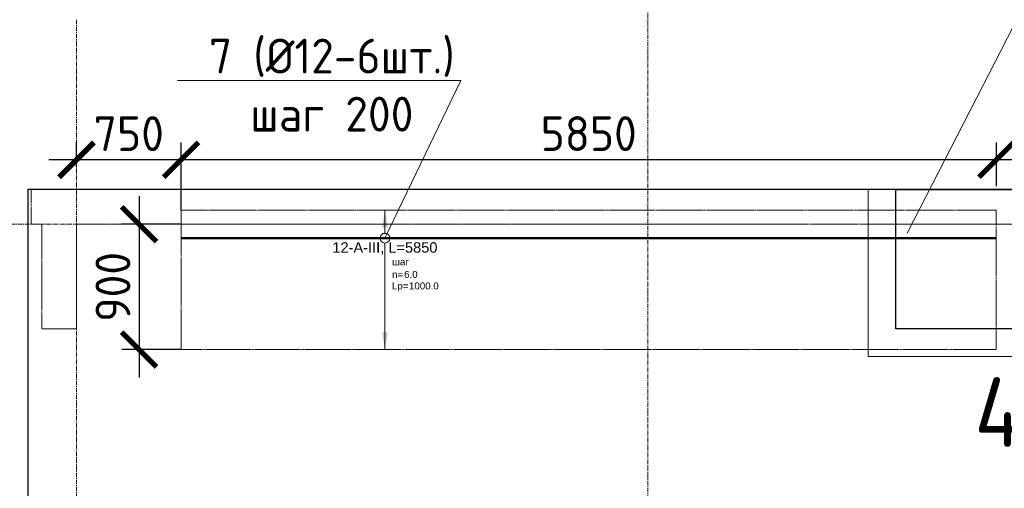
# Model space of a CAD drawing. Header units: millimetres. Extents: x 448962 to 1592680, y -326645 to -197113.
# Tile 207 of 256: x 709122 to 716188, y -252067 to -248703. Entities that reach past the tile are written whole.
import ezdxf
from ezdxf import colors
from ezdxf.entities.mleader import LeaderData, LeaderLine
from ezdxf.enums import TextEntityAlignment as Align
from ezdxf.math import Vec2, Vec3

# ---------------------------------------------------------------- set-up
doc = ezdxf.new("R2010")
doc.units = ezdxf.units.MM
doc.set_wipeout_variables(frame=1)
for name, pattern in [('01 Штриховая _4 мм_', [6, 3.5, -2.5]), ('______5', [1100, 800, -100, 100, -100]), ('GOST2.303 4', [7, 5, -2, 0]), ('HIDDEN2', [4.7625, 3.175, -1.5875]), ('осевая', [50.8, 31.75, -6.35, 6.35, -6.35])]:
    doc.linetypes.add(name, pattern=pattern)
for name, color, linetype, lineweight in [('АрмСтер', 2, 'Continuous', 50), ('контур распр. стерхней', 2, 'GOST2.303 4', 20), ('Оси', 40, '______5', 18), ('Перекрытие ж_бетон', 1, 'Continuous', 30), ('подоснова', 151, 'Continuous', 5), ('РАЗМЕРЫ', 1, 'Continuous', 9), ('СТЕНЫ', 3, 'Continuous', 30), ('Узлы', 7, 'Continuous', 0)]:
    doc.layers.add(name, color=color, linetype=linetype, lineweight=lineweight)
doc.layers.add('АрмСтер_атрибуты', color=2, linetype='Continuous', lineweight=0, plot=False)
doc.styles.add('GOST-2.304_Type-B', font='GOST_Common.ttf')
doc.styles.get("Standard").update_dxf_attribs({"font": 'arial.ttf'})
doc.styles.add('Аннотативный', font='arial.ttf')
doc.styles.add('ГОСТ', font='GOST_Common.ttf')
doc.dimstyles.new('СПДС', dxfattribs={"dimscale": 100, "dimtxt": 2.5, "dimasz": 2.5, "dimexe": 1.25, "dimexo": 0, "dimtad": 1, "dimdec": 0, "dimtxsty": 'GOST-2.304_Type-B', "dimblk": 'ARCHTICK', "dimcen": 2.5, "dimdle": 2, "dimadec": 0, "dimazin": 2, "dimtfac": 0.75, "dimtdec": 0, "dimtmove": 1, "dimatfit": 3, "dimfxl": 1, "dimtolj": 1, "dimarcsym": 1})

# ---------------------------------------------------------------- blocks, each defined once
blk = doc.blocks.new('оси плит')
at = {"layer": 'Оси', "color": 16, "linetype": 'осевая', "lineweight": 0, "transparency": 33554687}
for p, q in [((527342.3, -202894.1), (527342.3, -231285.8)), ((523242.3, -203649.6), (523242.3, -230530.3)), ((519570.9, -205117.4), (573160.2, -205117.4))]:
    blk.add_line(p, q, dxfattribs=at)
blk = doc.blocks.new('стены  тп')
at = {"layer": 'СТЕНЫ', "color": 251, "linetype": '01 Штриховая _4 мм_', "lineweight": 0, "true_color": 0x636466}
for p, q in [((589762.3, -316375.7, 3100), (542387.3, -316375.7, 3100)), ((542387.3, -316625.7, 3100), (542387.3, -316375.7, 3100)), ((542387.3, -316625.7, 3100), (542462.3, -316625.7, 3100)), ((542462.3, -316625.7, 3100), (542462.3, -317375.7, 3100)), ((542712.3, -317375.7, 3100), (542712.3, -316625.7, 3100)), ((542712.3, -316625.7, 3100), (569512.1, -316625.7, 3100)), ((542462.3, -317375.7, 3100), (542712.3, -317375.7, 3100))]:
    blk.add_line(p, q, dxfattribs=at)
blk = doc.blocks.new('*U488')
at = {"layer": 'РАЗМЕРЫ'}
for p, q in [((112.5, 200), (-112.5, 200)), ((112.5, -800), (-112.5, -800))]:
    blk.add_line(p, q, dxfattribs=at)
at = {"layer": 'РАЗМЕРЫ', "ltscale": 15}
blk.add_line((0, -800), (0, 200), dxfattribs=at)
at = {"layer": 'РАЗМЕРЫ'}
for points in [[(0, 200), (20.9, 74.8), (-20.9, 74.8)], [(0, -800), (20.9, -674.8), (-20.9, -674.8)]]:
    blk.add_solid(points, dxfattribs=at)
at = {"layer": 'АрмСтер_атрибуты', "color": 215, "ltscale": 15, "style": 'Аннотативный'}
for s, p in [('шаг', (51.4, -194.2)), ('n=', (51.4, -285.1)), ('Lр=', (50.2, -367.8))]:
    blk.add_text(s, height=50, dxfattribs=at).set_placement(p)
at = {"layer": 'АрмСтер_атрибуты', "style": 'Аннотативный', "flags": 8}
blk.add_attdef('ПОЗ', (110, 29.6), '', height=75, dxfattribs=at)
at = {"layer": 'АрмСтер_атрибуты', "color": 215, "style": 'Аннотативный'}
for tag, p, flags in [('ШАГ', (190.9, -194.2), 10), ('КОЛ', (138, -285.1), 8), ('ШИРИНА', (172.9, -367.8), 8)]:
    blk.add_attdef(tag, p, '', height=50, dxfattribs=dict(at, flags=flags))
at = {"layer": 'АрмСтер_атрибуты', "flags": 9}
for tag, p in [('МАССА', (-1033.5, -1010.5)), ('ОБОЗНАЧЕНИЕ', (-1033.5, -1124.4))]:
    blk.add_attdef(tag, p, '', height=75, dxfattribs=at)
at = {"linetype": 'Continuous', "lineweight": 0}
blk.add_wipeout([(35, 0), (28.3, 20.6), (10.8, 33.3), (-10.8, 33.3), (-28.3, 20.6), (-35, 0), (-28.3, -20.6), (-10.8, -33.3), (10.8, -33.3), (28.3, -20.6)], dxfattribs=at)
at = {"color": 0, "linetype": 'ByBlock', "lineweight": -2, "ltscale": 100}
blk.add_line((-1462.5, 0), (4387.5, 0), dxfattribs=at)
at = {"layer": 'РАЗМЕРЫ'}
blk.add_circle((0, 0), 35, dxfattribs=at)
at = {"layer": 'АрмСтер_атрибуты', "style": 'Аннотативный', "flags": 8}
blk.add_attdef('НАИМЕНОВАНИЕ', text='', height=75, dxfattribs=at).set_placement((0, -29.3), align=Align.TOP_CENTER)
blk = doc.blocks.new('_ArchTick')
at = {"color": 0, "linetype": 'ByBlock', "const_width": 0.15}
blk.add_lwpolyline([(-0.5, -0.5), (0.5, 0.5)], dxfattribs=at)
blk = doc.blocks.new('*D486')
at = {"layer": 'DEFPOINTS', "color": 0, "transparency": 16777216}
for p in [(710280.5, -249708.8), (716130.7, -249898.6), (710280.5, -250071.3)]:
    blk.add_point(p, dxfattribs=at)
at = {"layer": 'РАЗМЕРЫ', "color": 0, "lineweight": -2, "transparency": 16777216}
for p, q in [((710280.5, -250071.3), (710280.5, -249583.8)), ((716130.7, -249898.6), (716130.7, -249583.8)), ((716330.7, -249708.8), (710080.5, -249708.8))]:
    blk.add_line(p, q, dxfattribs=at)
at = {"layer": 'РАЗМЕРЫ', "color": 0, "lineweight": -2, "transparency": 16777216, "xscale": 250, "yscale": 250, "zscale": 250, "rotation": 180}
blk.add_blockref('_ArchTick', (710280.5, -249708.8), dxfattribs=at)
at = {"layer": 'РАЗМЕРЫ', "color": 0, "lineweight": -2, "transparency": 16777216, "xscale": 250, "yscale": 250, "zscale": 250}
blk.add_blockref('_ArchTick', (716130.7, -249708.8), dxfattribs=at)
at = {"layer": 'РАЗМЕРЫ', "color": 0, "lineweight": 0, "transparency": 16777216, "insert": (713205.6, -249521.3), "char_height": 250, "attachment_point": 5, "style": 'GOST-2.304_Type-B'}
blk.add_mtext('\\A1;5850', dxfattribs=at)
blk = doc.blocks.new('*D487')
at = {"layer": 'DEFPOINTS', "color": 0, "transparency": 16777216}
for p in [(710280.5, -250171.1), (709979.2, -251071.3), (710280.5, -251071.3)]:
    blk.add_point(p, dxfattribs=at)
at = {"layer": 'РАЗМЕРЫ', "color": 0, "lineweight": -2, "transparency": 16777216}
for p, q in [((709979.2, -249971.1), (709979.2, -251271.3)), ((710280.5, -250171.1), (709854.2, -250171.1)), ((710280.5, -251071.3), (709854.2, -251071.3))]:
    blk.add_line(p, q, dxfattribs=at)
at = {"layer": 'РАЗМЕРЫ', "color": 0, "lineweight": -2, "transparency": 16777216, "xscale": 250, "yscale": 250, "zscale": 250}
for p, rotation in [((709979.2, -250171.1), 90), ((709979.2, -251071.3), 270)]:
    blk.add_blockref('_ArchTick', p, dxfattribs=dict(at, rotation=rotation))
at = {"layer": 'РАЗМЕРЫ', "color": 0, "lineweight": 0, "transparency": 16777216, "insert": (709791.7, -250621.2), "char_height": 250, "attachment_point": 5, "rotation": 90, "style": 'GOST-2.304_Type-B'}
blk.add_mtext('\\A1;900', dxfattribs=at)
blk = doc.blocks.new('*D497')
at = {"layer": 'DEFPOINTS', "color": 0, "transparency": 16777216}
for p in [(709530.5, -249708.8), (709530.5, -249760.2), (710280.5, -250071.3)]:
    blk.add_point(p, dxfattribs=at)
at = {"layer": 'РАЗМЕРЫ', "color": 0, "lineweight": -2, "transparency": 16777216}
for p, q in [((709530.5, -249760.2), (709530.5, -249583.8)), ((710280.5, -250071.3), (710280.5, -249583.8)), ((710480.5, -249708.8), (709330.5, -249708.8))]:
    blk.add_line(p, q, dxfattribs=at)
at = {"layer": 'РАЗМЕРЫ', "color": 0, "lineweight": -2, "transparency": 16777216, "xscale": 250, "yscale": 250, "zscale": 250, "rotation": 180}
blk.add_blockref('_ArchTick', (709530.5, -249708.8), dxfattribs=at)
at = {"layer": 'РАЗМЕРЫ', "color": 0, "lineweight": -2, "transparency": 16777216, "xscale": 250, "yscale": 250, "zscale": 250}
blk.add_blockref('_ArchTick', (710280.5, -249708.8), dxfattribs=at)
at = {"layer": 'РАЗМЕРЫ', "color": 0, "lineweight": 0, "transparency": 16777216, "insert": (709905.5, -249521.3), "char_height": 250, "attachment_point": 5, "style": 'GOST-2.304_Type-B'}
blk.add_mtext('\\A1;750', dxfattribs=at)
blk = doc.blocks.new('_None')

msp = doc.modelspace()

# ---------------------------------------------------------------- linework, layer by layer
at = {"layer": 'контур распр. стерхней', "linetype": '01 Штриховая _4 мм_'}
msp.add_lwpolyline([(716130.5, -251071.3), (710280.5, -251071.3), (710280.5, -250071.3), (716130.5, -250071.3)], close=True, dxfattribs=at)
at = {"layer": 'Перекрытие ж_бетон', "color": 252, "linetype": 'HIDDEN2', "lineweight": 0, "true_color": 0x939598}
msp.add_lwpolyline([(718280.4, -249921.3), (718280.4, -251121.3), (715210.6, -251121.3), (715210.6, -249921.3)], dxfattribs=at)
at = {"layer": 'Перекрытие ж_бетон'}
msp.add_lwpolyline([(715410.6, -249921.3), (718080.4, -249921.3), (718080.4, -250921.3), (715410.6, -250921.3)], close=True, dxfattribs=at)

# ---------------------------------------------------------------- block references
at = {"layer": 'подоснова', "color": 4, "ltscale": 0.3}
msp.add_blockref('оси плит', (186288.2, -45053.9), dxfattribs=at)
at = {"layer": 'РАЗМЕРЫ'}
msp.add_blockref('стены  тп', (166818.1, 66454.4, -3100), dxfattribs=at)

# ---------------------------------------------------------------- texts
at = {"layer": 'Узлы', "color": 1, "linetype": 'Continuous', "lineweight": 0, "insert": (716150.3, -251520), "char_height": 500, "attachment_point": 5, "line_spacing_factor": 2, "style": 'GOST-2.304_Type-B'}
msp.add_mtext_dynamic_manual_height_columns('4', width=723.88, gutter_width=25, heights=[0], dxfattribs=at)

# ---------------------------------------------------------------- next in the draw order: block references
at = {"layer": 'АрмСтер', "ltscale": 15}
ref = msp.add_blockref('*U488', (711743, -250271.3), dxfattribs=at)
ref.add_attrib('НАИМЕНОВАНИЕ', '12-A-III, L=5850', dxfattribs={"layer": 'АрмСтер_атрибуты', "height": 75, "style": 'Аннотативный', "flags": 8}).set_placement((711743, -250300.6), align=Align.TOP_CENTER)
ref.add_attrib('КОЛ', '6.0', (711881, -250556.4), dxfattribs={"layer": 'АрмСтер_атрибуты', "color": 215, "height": 50, "style": 'Аннотативный', "flags": 8})
ref.add_attrib('ШИРИНА', '1000.0', (711915.9, -250639.1), dxfattribs={"layer": 'АрмСтер_атрибуты', "color": 215, "height": 50, "style": 'Аннотативный', "flags": 8})

# ---------------------------------------------------------------- next in the draw order: linework, layer by layer
at = {"layer": 'Перекрытие ж_бетон'}
msp.add_lwpolyline([(709180.4, -272221.3), (709180.4, -272221.3), (756580.4, -272221.3), (756580.4, -249921.3), (709180.4, -249921.3), (709180.4, -272221.3)], dxfattribs=at)

# ---------------------------------------------------------------- next in the draw order: texts
note = msp.add_mtext_dynamic_manual_height_columns('\\pi1250;{\\H1.5152x;Общие указания :\\P}Настоящий подраздел разработан в составе рабочей документации на строительство объекта {\\H2.4344x; }"Строительство жилого комплекса со встроенными помещениями общественного-делового и коммерческого {\\H1.3552x; }назначения по адресу: г. Чита, ул. 1-я Коллективная. Жилой дом со встроенными помещениями {\\H1.71569x; }общественно-делового и коммерческого назначения на первом этаже здания и встроенно-пристроенным {\\H1.59543x; }поликлиническим учреждением (поз. 2.2-2.3){\\H1.73486x; }\\P1.^I" Решения рабочей Документации разработаны на основании:{\\H1.67588x; }\\Pзадания на проектирование, выданного заказчиком;{\\H1.60804x; }\\P-^Iрешений стадии "Проектная Документация (проект №24-04-КР.2)"{\\H1.73065x; }\\Pразработанных ООО "Комплексная проектно-сопроводительная компания", утвержденных {\\H1.67728x; }заказчиком;{\\H1.60757x; }\\PВ соответствии с требованиями нормативных документов:{\\H1.63081x; }\\P-^IФЗ №184 "О техническом регулировании";{\\H1.62306x; }\\P-^IФЗ №123 "Технический регламент о требованиях пожарной безопасности";{\\H1.62565x; }\\P-^IСП 20.13330.2016 "Нагрузки и воздействия",{\\H1.62478x; }\\P-^IСП 63.13330.2018 "Бетонные и железобетонные конструкции. Основные положения".{\\H1.62507x; }\\P-^IСП 22.13330.2016 "Основания зданий и сооружений";{\\H1.62498x; }\\P-^IСП 45.13330.2017 "Земляные сооружения, основания и фундаменты".{\\H1.62501x; }\\P2.^IПри работах по устройству монолитных конструкций руководствоваться СП 70.13330.2012 {\\H1.625x; }"Несущие и ограждающие конструкции".{\\H1.625x; }\\P3.^IЗа относительную отметку 0,000 принята отметка чистого пола первого этажа, {\\H1.625x; }соответствующая абсолютной отметке 648,00 в Балтийской системе высот.{\\H1.625x; }\\P4.^IПеречень видов работ, Зля которых необходимо составлять акты освидетельствования {\\H1.625x; }скрытых работ: {\\H1.625x; }\\PБетонные и железобетонные конструкции монолитные:{\\H1.625x; }\\Pармирование; защитные слои,- анкеровка арматуры; установка закладных деталей.{\\H1.625x; }\\PМонтаж сборных железобетонных и бетонных конструкций:{\\H1.625x; }\\Pсварка и антикоррозионное покрыт при отсутствии актов освиветельствования превшествующих {\\H1.625x; }скрытых работ во всех случаях.{\\H1.625x; }\\P1. Железобетонные конструкции разработаны в соответствии СП 22.13330.2016 "Основания зданий и {\\H1.62576x; }сооружений", СП 63.13330.2018 "Бетонные и железобетонные конструкции. Общие положения".{\\H1.62541x; }\\P2. Несущие конструкции здания рассчитаны и запроектированы для данных геологических условий. {\\H1.62486x; }\\P3. Арматура класса А240 и А500С по ГОСТ Р 34028-2016, материал монолитных конструкций ниже {\\H1.62505x; }нуля - бетон тяжелый класса В25 по ГОСТ 26633-2015.{\\H1.62498x; }\\P4. Работы по бетонированию монолитных конструкций вести в соответствии со СП 70.13330.2012 {\\H1.62501x; }"Несущие и ограждающие конструкции".{\\H1.625x; }\\P5. Все строительно-монтажные работы необходимо выполнять в соответствии со СНиП 12-03-2001 {\\H1.625x; }"Безопасность труда в строительстве. Часть 1. Общие требования.", Безопасность труда в строительстве. {\\H1.625x; }Часть 2. Строительное производство". Строительство здания должно производиться в соответствии с {\\H1.625x; }проектом производства работ (ППР).{\\H1.725x; }\\PПри отсутствии ППР производство строительно-монтажных работ запрещается.{\\H1.67917x; }\\P6. Бетон конструкции должны удовлетворять требованиям ГОСТ 26633-2015, ГОСТ 25192-2012.{\\H1.60694x; }\\P7. Бетон следует укладывать в бетонные конструкции горизонтальными слоями одинаковой {\\H1.63102x; }толщины без разрывов, с последовательным направлением укладки в одну сторону во всех слоях.{\\H1.62299x; }\\P8. В начальный период твердения бетон необходимо защищать от попадания атмосферных осадков {\\H1.62567x; }или потерь влаги.{\\H1.62478x; }\\P9. При перерывах в бетонировании устраивать рабочие швы бетонирования. Места рабочих швов {\\H1.62507x; }бетонирования разработать в ППР и согласовать с авторским надзором. С поверхности рабочих швов {\\H1.62498x; }удалить цементную плёнку металлическими щётками с последующей поливкой водой. В рабочем шве {\\H1.62501x; }устанавливать вертикальные сетки из проволоки ячейкой 50x50мм. Поверхность рабочих швов должна быть {\\H1.625x; }перпендикулярна поверхности плиты. {\\H1.625x; }\\P10. Арматурные изделия изготавливать в соответствии с ГОСТ Р 57997-2017, ГОСТ 5264-80, ГОСТ {\\H1.625x; }14098-2014.{\\H1.625x; }\\P11. Плоские сетки и каркасы изготавливать с помощью контактной точечной сварки (кроме {\\H1.725x; }оговоренных случаев).{\\H1.77917x; }\\P12. Расчётные сопротивления сборных соединений и материалы для сборки принимать по табл. Г1, Г2 {\\H1.66111x; }СП 52-101-2003.{\\H1.61296x; }\\P13. Стыки арматурных стержней должны иметь длину перепуска (нахлёстка) не менее указанной в {\\H1.72901x; }проекте. В неоговоренных случаях длину стыка рабочей арматуры внахлёстку без сварки принимать по {\\H1.67783x; }п.8.3.27 СП 52-101-2003. {\\H1.60739x; }\\P14. Толщина защитного слоя бетона для рабочей арматуры должна соответствовать значениям, {\\H1.63087x; }указанным в проекте. {\\H1.62304x; }\\PВ неоговоренных случаях принимать не менее 25мм.{\\H1.62565x; }\\P{\\H1.62478x; }', width=16929.188, gutter_width=1000, heights=[39809.3, 0], dxfattribs=dict(insert=(470783.2, -245157.9), char_height=250, attachment_point=1, style='ГОСТ'))
for column, words in zip(note.columns.linked_columns, ['\\pi1250;15. Уход за свежеуложенным бетоном начинать сразу после укладки бетонной смеси и осуществлять до достижения прочности бетона не менее 70% от проектной.{\\H1.83409x; }\\P16. Распалубку плит  осуществлять по достижении прочности бетона не менее 80% от проектной.{\\H1.55672x; }\\P17. Два крайних арматурных стержня, расположенных по контуру плиты, привязать ко всем {\\H1.64842x; }стержням в местах пересечений.{\\H1.61719x; }\\P18. В процессе производства работ предусмотреть мероприятия по противопожарной защите и {\\H1.6276x; }контролю за выполнением правил пожарной безопасности на всех этапах строительства.{\\H1.62413x; }\\P19. Все работы Выполнять по проекту производства работ (ППР), согласованному с организациями, {\\H1.72529x; }ответственными за эксплуатацию существующих инженерных сетей и дорог на существующей площадке.{\\H1.67907x; }\\P20. Проект рассчитан на производство работ в период положительных температур. В случае {\\H1.60698x; }выполнения работ при отрицательных температурах необходимо выполнять требования СНиП часть 3 по {\\H1.63101x; }производству работ и ППР.{\\H1.623x; }\\P21. При минимальной температуре воздуха до минус 15°С допускается:{\\H1.62567x; }\\P - выдерживание бетона в конструкции методом термоса, при предварительном разогреве бетонной {\\H1.62478x; }смеси, {\\H1.62507x; }\\P -форсированный электроразогрев бетона в конструкции с повторным уплотнением.{\\H1.62498x; }\\PПри минимальной температуре воздуха до минус 25°С допускается:{\\H1.62501x; }\\P -обогрев бетона в греющей опалубке с помощью низкотемпературных электронагревателей,{\\H1.625x; }\\P -электродный сквозной прогреб бетона,{\\H1.625x; }\\P -электрообогрев с помощью греющего провода.{\\H1.625x; }']):
    column.text = words

# ---------------------------------------------------------------- next in the draw order: dimensions: what is measured, and where the dimension line sits
at = {"layer": 'РАЗМЕРЫ', "color": 1, "lineweight": 0}
for base, p1, p2, picture, middle in [((709530.5, -249708.8), (710280.5, -250071.3), (709530.5, -249760.2), '*D497', (709905.5, -249521.3)), ((710280.5, -249708.8), (716130.7, -249898.6), (710280.5, -250071.3), '*D486', (713205.6, -249521.3))]:
    dim = msp.add_linear_dim(base=base, p1=p1, p2=p2, dimstyle='СПДС', override={"dimrnd": 5}, dxfattribs=at)
    dim.commit()
    dim.dimension.update_dxf_attribs({"geometry": picture, "text_midpoint": middle})
dim = msp.add_linear_dim(base=(709979.2, -251071.3), p1=(710280.5, -250171.1), p2=(710280.5, -251071.3), angle=90, dimstyle='СПДС', override={"dimrnd": 5}, dxfattribs=at)
dim.commit()
dim.dimension.update_dxf_attribs({"geometry": '*D487', "text_midpoint": (709791.7, -250621.2)})

# ---------------------------------------------------------------- next in the draw order: leaders
at = {"layer": 'подоснова', "color": 2, "ltscale": 0.3}
ml = msp.add_multileader_mtext('Standard', dxfattribs=at)
ml.set_content('см. примеч .12', color=2, style='GOST-2.304_Type-B')
ml.set_leader_properties(color=256, linetype='ByLayer', lineweight=15)
ml.set_arrow_properties(name='NONE')
ml.build(insert=Vec2(0, 0))
ml.multileader.update_dxf_attribs({"text_left_attachment_type": 6, "text_right_attachment_type": 6, "dogleg_length": 0.1, "arrow_head_size": 18})
ctx = ml.context
ctx.base_point, ctx.char_height, ctx.arrow_head_size, ctx.landing_gap_size, ctx.plane_origin = Vec3(714356.5, -248477.5), 250, 18, 20, Vec3(703730.8, -245024.2)
ctx.left_attachment, ctx.right_attachment, ctx.text_align_type = 6, 6, 1
notes = []
notes.append((ctx, [(1, (1, 1, 0), (716392.9, -248477.5), (-1, 0), 0.1, [(0, [(715489.9, -250236.1)], 0, [])])]))
ctx.mtext.insert, ctx.mtext.alignment, ctx.mtext.flow_direction = Vec3(715374.7, -248152.5), 2, 5
at = {"layer": 'подоснова', "color": 4, "ltscale": 0.3}
ml = msp.add_multileader_mtext('Standard', dxfattribs=at)
ml.set_content('7 (%%C12-6шт.)\\Pшаг 200', color=4, style='GOST-2.304_Type-B')
ml.set_leader_properties(color=256, linetype='ByLayer', lineweight=15)
ml.set_arrow_properties(name='NONE')
ml.build(insert=Vec2(0, 0))
ml.multileader.update_dxf_attribs({"text_left_attachment_type": 6, "text_right_attachment_type": 6, "dogleg_length": 0.1, "arrow_head_size": 18})
ctx = ml.context
ctx.base_point, ctx.char_height, ctx.arrow_head_size, ctx.landing_gap_size, ctx.plane_origin = Vec3(710437.4, -249139.5, 3.6), 250, 18, 20, Vec3(702448.5, -250790.5, 3.6)
ctx.left_attachment, ctx.right_attachment, ctx.text_align_type = 6, 6, 1
notes.append((ctx, [(1, (1, 1, 0), (712287, -249139.5, 3.6), (-1, 0), 0.1, [(0, [(711743, -250271.3, 3.6)], 0, [])])]))
ctx.mtext.insert, ctx.mtext.alignment, ctx.mtext.flow_direction = Vec3(711362.2, -248839.5, 3.6), 2, 5
for ctx, leaders in notes:
    for number, flags, end, landing, length, lines in leaders:
        leader = LeaderData()
        leader.index, (leader.has_last_leader_line, leader.has_dogleg_vector, leader.attachment_direction) = number, flags
        leader.last_leader_point, leader.dogleg_vector, leader.dogleg_length = Vec3(end), Vec3(landing), length
        for number, points, colour, breaks in lines:
            line = LeaderLine()
            line.index, line.vertices, line.color, line.breaks = number, Vec3.list(points), colors.encode_raw_color(colour), breaks
            leader.lines.append(line)
        ctx.leaders.append(leader)

doc.saveas('drawing.dxf')
